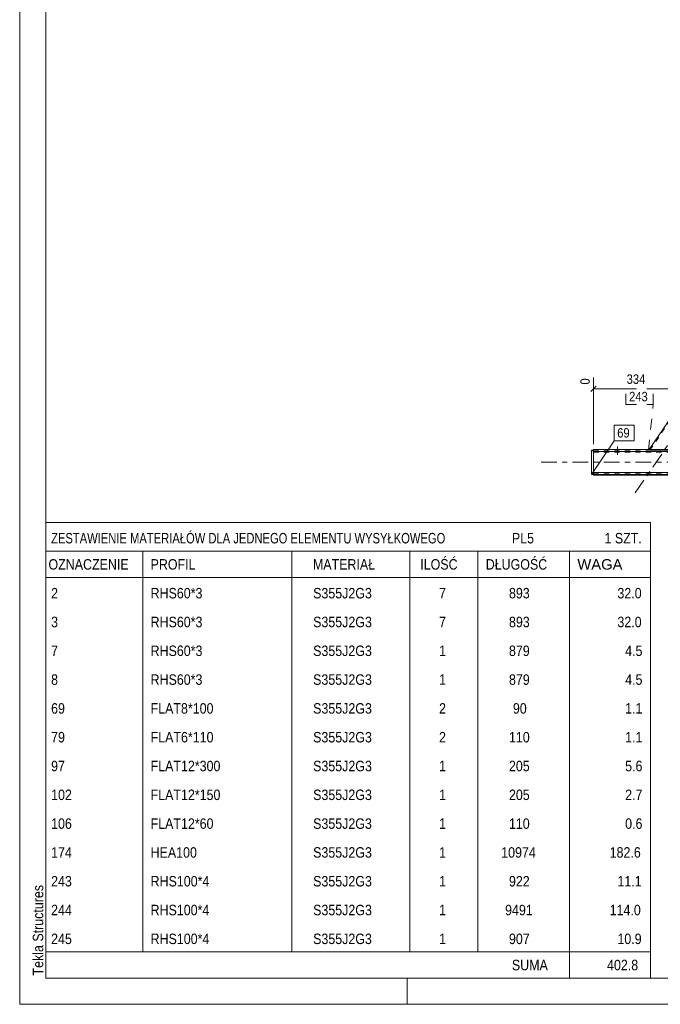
# Model space of a CAD drawing. Header units: millimetres. Extents: x 0 to 914, y 0 to 420.
# Tile 1 of 16: x 0 to 122, y 0 to 188. Entities that reach past the tile are written whole.
import ezdxf

# ---------------------------------------------------------------- set-up
doc = ezdxf.new("R2010")
doc.units = ezdxf.units.MM
for name, pattern in [('XKITLINE00', [0]), ('XKITLINE01', [4, 1, -1, 1, -1]), ('XKITLINE02', [4, 2, -2]), ('XKITLINE03', [6, 3, -1, 1, -1])]:
    doc.linetypes.add(name, pattern=pattern)
for name, color, linetype, lineweight in [('Arkusz rysunku', 3, 'Continuous', 0), ('Element', 2, 'Continuous', 0), ('Inny typ obiektu', 7, 'Continuous', 0), ('Wymiar', 4, 'Continuous', 0), ('Znak elementu', 2, 'Continuous', 0), ('Śruba', 3, 'Continuous', 0)]:
    doc.layers.add(name, color=color, linetype=linetype, lineweight=lineweight)
doc.styles.add('ARIAL', font='ARIAL.TTF')

msp = doc.modelspace()

# ---------------------------------------------------------------- linework, layer by layer
at = {"layer": 'Arkusz rysunku', "linetype": 'XKITLINE00', "lineweight": 0}
for p, q in [((0, 420), (0, 0)), ((5, 415), (5, 5)), ((5, 5), (909, 5)), ((74, 0), (74, 5)), ((0, 0), (914, 0))]:
    msp.add_line(p, q, dxfattribs=at)
at = {"layer": 'Element', "linetype": 'XKITLINE03', "lineweight": 0}
for p, q in [((117.52, 97.63), (152.85, 149.26)), ((99.58, 103.49), (668.28, 103.49))]:
    msp.add_line(p, q, dxfattribs=at)
at = {"layer": 'Element', "linetype": 'XKITLINE00', "lineweight": 0}
for p, q in [((120.2, 105.96), (144.18, 141.01)), ((109.18, 101.16), (109.18, 105.81)), ((109.58, 105.81), (109.18, 105.81)), ((109.58, 105.96), (109.58, 105.56)), ((109.58, 105.96), (120.67, 105.96)), ((109.58, 101.31), (109.58, 105.81)), ((109.58, 105.56), (658.28, 105.56)), ((120.67, 105.96), (120.68, 105.96)), ((120.68, 105.96), (125.77, 105.96)), ((120.68, 105.96), (125.77, 105.96)), ((109.58, 101.56), (109.58, 101.01)), ((109.58, 101.56), (658.28, 101.56)), ((109.58, 101.31), (109.18, 101.31)), ((109.18, 101.16), (109.58, 101.16)), ((109.58, 101.16), (658.28, 101.16)), ((109.58, 101.01), (658.28, 101.01))]:
    msp.add_line(p, q, dxfattribs=at)
at = {"layer": 'Element', "linetype": 'XKITLINE01', "lineweight": 0}
for p, q in [((120.34, 105.82), (144.42, 141)), ((109.18, 101.31), (109.18, 105.66)), ((109.18, 105.66), (109.58, 105.66)), ((109.58, 105.41), (109.58, 105.96)), ((109.58, 105.81), (658.28, 105.81)), ((109.58, 101.46), (109.58, 105.51)), ((109.58, 105.46), (658.28, 105.46)), ((109.58, 105.41), (658.28, 105.41)), ((120.1, 105.82), (120.19, 105.95)), ((120.1, 105.82), (120.13, 105.81)), ((120.13, 105.81), (120.23, 105.81)), ((120.19, 105.95), (120.2, 105.96)), ((120.23, 105.95), (120.19, 105.95)), ((120.33, 105.96), (120.23, 105.95)), ((120.23, 105.81), (120.39, 105.81)), ((120.49, 105.96), (120.33, 105.96)), ((120.34, 105.82), (120.43, 105.95)), ((120.36, 105.81), (120.34, 105.82)), ((120.41, 105.81), (120.36, 105.81)), ((120.39, 105.81), (120.57, 105.8)), ((120.48, 105.81), (120.41, 105.81)), ((120.43, 105.95), (120.45, 105.95)), ((120.45, 105.95), (120.5, 105.95)), ((120.58, 105.81), (120.48, 105.81)), ((120.49, 105.96), (120.67, 105.96)), ((120.5, 105.95), (120.58, 105.96)), ((120.57, 105.8), (125.66, 105.8)), ((120.58, 105.96), (120.68, 105.96)), ((120.58, 105.81), (125.67, 105.81)), ((120.67, 105.96), (120.68, 105.96)), ((120.68, 105.96), (125.77, 105.96)), ((109.58, 101.86), (109.58, 101.56)), ((109.58, 101.51), (658.28, 101.51)), ((109.58, 101.41), (658.28, 101.41)), ((109.58, 101.16), (109.58, 101.31)), ((109.58, 101.16), (109.58, 101.16))]:
    msp.add_line(p, q, dxfattribs=at)
at = {"layer": 'Inny typ obiektu', "linetype": 'XKITLINE00', "lineweight": 0}
for p, q in [((5, 92), (5, 86.5)), ((5, 92), (120.5, 92)), ((120.5, 92), (120.5, 86.5)), ((5, 86.5), (5, 81.5)), ((5, 86.5), (120.5, 86.5)), ((23.5, 86.5), (23.5, 81.5)), ((52, 81.5), (52, 86.5)), ((74.5, 86.5), (74.5, 81.5)), ((87.5, 86.5), (87.5, 81.5)), ((105, 86.5), (105, 81.5)), ((120.5, 86.5), (120.5, 81.5)), ((5, 81.5), (120.5, 81.5)), ((5, 81.5), (5, 76)), ((23.5, 81.5), (23.5, 76)), ((52, 76), (52, 81.5)), ((74.5, 81.5), (74.5, 76)), ((87.5, 81.5), (87.5, 76)), ((105, 81.5), (105, 76)), ((120.5, 81.5), (120.5, 76)), ((5, 76), (5, 70.5)), ((23.5, 76), (23.5, 70.5)), ((52, 70.5), (52, 76)), ((74.5, 76), (74.5, 70.5)), ((87.5, 76), (87.5, 70.5)), ((105, 76), (105, 70.5)), ((120.5, 76), (120.5, 70.5)), ((5, 70.5), (5, 65)), ((23.5, 70.5), (23.5, 65)), ((52, 65), (52, 70.5)), ((74.5, 70.5), (74.5, 65)), ((87.5, 70.5), (87.5, 65)), ((105, 70.5), (105, 65)), ((120.5, 70.5), (120.5, 65)), ((5, 65), (5, 59.5)), ((23.5, 65), (23.5, 59.5)), ((52, 59.5), (52, 65)), ((74.5, 65), (74.5, 59.5)), ((87.5, 65), (87.5, 59.5)), ((105, 65), (105, 59.5)), ((120.5, 65), (120.5, 59.5)), ((5, 59.5), (5, 54)), ((23.5, 59.5), (23.5, 54)), ((52, 54), (52, 59.5)), ((74.5, 59.5), (74.5, 54)), ((87.5, 59.5), (87.5, 54)), ((105, 59.5), (105, 54)), ((120.5, 59.5), (120.5, 54)), ((5, 54), (5, 48.5)), ((23.5, 54), (23.5, 48.5)), ((52, 48.5), (52, 54)), ((74.5, 54), (74.5, 48.5)), ((87.5, 54), (87.5, 48.5)), ((105, 54), (105, 48.5)), ((120.5, 54), (120.5, 48.5)), ((5, 48.5), (5, 43)), ((23.5, 48.5), (23.5, 43)), ((52, 43), (52, 48.5)), ((74.5, 48.5), (74.5, 43)), ((87.5, 48.5), (87.5, 43)), ((105, 48.5), (105, 43)), ((120.5, 48.5), (120.5, 43)), ((5, 43), (5, 37.5)), ((23.5, 43), (23.5, 37.5)), ((52, 37.5), (52, 43)), ((74.5, 43), (74.5, 37.5)), ((87.5, 43), (87.5, 37.5)), ((105, 43), (105, 37.5)), ((120.5, 43), (120.5, 37.5)), ((5, 37.5), (5, 32)), ((23.5, 37.5), (23.5, 32)), ((52, 32), (52, 37.5)), ((74.5, 37.5), (74.5, 32)), ((87.5, 37.5), (87.5, 32)), ((105, 37.5), (105, 32)), ((120.5, 37.5), (120.5, 32)), ((5, 32), (5, 26.5)), ((23.5, 32), (23.5, 26.5)), ((52, 26.5), (52, 32)), ((74.5, 32), (74.5, 26.5)), ((87.5, 32), (87.5, 26.5)), ((105, 32), (105, 26.5)), ((120.5, 32), (120.5, 26.5)), ((5, 26.5), (5, 21)), ((23.5, 26.5), (23.5, 21)), ((52, 21), (52, 26.5)), ((74.5, 26.5), (74.5, 21)), ((87.5, 26.5), (87.5, 21)), ((105, 26.5), (105, 21)), ((120.5, 26.5), (120.5, 21)), ((5, 21), (5, 15.5)), ((23.5, 21), (23.5, 15.5)), ((52, 15.5), (52, 21)), ((74.5, 21), (74.5, 15.5)), ((87.5, 21), (87.5, 15.5)), ((105, 21), (105, 15.5)), ((120.5, 21), (120.5, 15.5)), ((5, 15.5), (5, 10)), ((23.5, 15.5), (23.5, 10)), ((52, 10), (52, 15.5)), ((74.5, 15.5), (74.5, 10)), ((87.5, 15.5), (87.5, 10)), ((105, 15.5), (105, 10)), ((120.5, 15.5), (120.5, 10)), ((5, 10), (5, 5)), ((5, 10), (120.5, 10)), ((105, 10), (105, 5)), ((120.5, 10), (120.5, 5)), ((5, 5), (120.5, 5))]:
    msp.add_line(p, q, dxfattribs=at)
at = {"layer": 'Wymiar', "linetype": 'XKITLINE00', "lineweight": 0}
for p, q in [((109.58, 106.96), (109.58, 119.66)), ((110.08, 118.01), (109.07, 117)), ((109.58, 117.51), (115.78, 117.51)), ((120.98, 117.51), (126.25, 117.51))]:
    msp.add_line(p, q, dxfattribs=at)
at = {"layer": 'Znak elementu', "linetype": 'XKITLINE02', "lineweight": 0}
for p, q in [((115.78, 117.54), (120.98, 117.54)), ((115.78, 114.54), (115.78, 117.54)), ((120.98, 114.54), (120.98, 117.54)), ((115.78, 114.54), (120.98, 114.54)), ((120.09, 105.8), (120.98, 114.54))]:
    msp.add_line(p, q, dxfattribs=at)
at = {"layer": 'Znak elementu', "linetype": 'XKITLINE00', "lineweight": 0}
for p, q in [((113.51, 110.61), (117.38, 110.61)), ((113.51, 107.61), (113.51, 110.61)), ((117.38, 107.61), (117.38, 110.61)), ((109.18, 101.16), (113.51, 107.61)), ((113.51, 107.61), (117.38, 107.61))]:
    msp.add_line(p, q, dxfattribs=at)
at = {"layer": 'Śruba', "linetype": 'XKITLINE00', "lineweight": 0}
for p, q in [((114.18, 106.48), (114.18, 104.98)), ((114.18, 106.39), (114.18, 104.89))]:
    msp.add_line(p, q, dxfattribs=at)

# ---------------------------------------------------------------- texts
at = {"layer": 'Arkusz rysunku', "style": 'ARIAL', "width": 0.85}
msp.add_text('Tekla Structures', height=2, rotation=90, dxfattribs=at).set_placement((4.5, 5.5))
at = {"layer": 'Inny typ obiektu', "style": 'ARIAL'}
for s, width, p in [('ZESTAWIENIE MATERIAŁÓW DLA JEDNEGO ELEMENTU WYSYŁKOWEGO', 0.765, (6, 88)), ('PL5', 0.85, (94, 88)), ('1', 0.85, (111.69, 88)), (' SZT.', 0.85, (113, 88)), ('OZNACZENIE', 0.85, (5.5, 83)), ('PROFIL', 0.85, (25, 83)), ('MATERIAŁ', 0.85, (56, 83)), ('ILOŚĆ', 0.85, (76.5, 83)), ('DŁUGOŚĆ', 0.85, (89, 83)), ('WAGA', 1.008832, (106.5, 83)), ('2', 0.85, (6, 77.5)), ('RHS60*3', 0.85, (25, 77.5)), ('S355J2G3', 0.85, (56.04, 77.5)), ('7', 0.85, (80.09, 77.5)), ('893', 0.85, (93.44, 77.5)), ('32.0', 0.85, (114.15, 77.5)), ('3', 0.85, (6, 72)), ('RHS60*3', 0.85, (25, 72)), ('S355J2G3', 0.85, (56.04, 72)), ('7', 0.85, (80.09, 72)), ('893', 0.85, (93.44, 72)), ('32.0', 0.85, (114.15, 72)), ('7', 0.85, (6, 66.5)), ('RHS60*3', 0.85, (25, 66.5)), ('S355J2G3', 0.85, (56.04, 66.5)), ('1', 0.85, (80.09, 66.5)), ('879', 0.85, (93.44, 66.5)), ('4.5', 0.85, (115.63, 66.5)), ('8', 0.85, (6, 61)), ('RHS60*3', 0.85, (25, 61)), ('S355J2G3', 0.85, (56.04, 61)), ('1', 0.85, (80.09, 61)), ('879', 0.85, (93.44, 61)), ('4.5', 0.85, (115.63, 61)), ('69', 0.85, (6, 55.5)), ('FLAT8*100', 0.85, (25, 55.5)), ('S355J2G3', 0.85, (56.04, 55.5)), ('2', 0.85, (80.09, 55.5)), ('90', 0.85, (94.19, 55.5)), ('1.1', 0.85, (115.63, 55.5)), ('79', 0.85, (6, 50)), ('FLAT6*110', 0.85, (25, 50)), ('S355J2G3', 0.85, (56.04, 50)), ('2', 0.85, (80.09, 50)), ('110', 0.85, (93.44, 50)), ('1.1', 0.85, (115.63, 50)), ('97', 0.85, (6, 44.5)), ('FLAT12*300', 0.85, (25, 44.5)), ('S355J2G3', 0.85, (56.04, 44.5)), ('1', 0.85, (80.09, 44.5)), ('205', 0.85, (93.44, 44.5)), ('5.6', 0.85, (115.63, 44.5)), ('102', 0.85, (6, 39)), ('FLAT12*150', 0.85, (25, 39)), ('S355J2G3', 0.85, (56.04, 39)), ('1', 0.85, (80.09, 39)), ('205', 0.85, (93.44, 39)), ('2.7', 0.85, (115.63, 39)), ('106', 0.85, (6, 33.5)), ('FLAT12*60', 0.85, (25, 33.5)), ('S355J2G3', 0.85, (56.04, 33.5)), ('1', 0.85, (80.09, 33.5)), ('110', 0.85, (93.44, 33.5)), ('0.6', 0.85, (115.63, 33.5)), ('174', 0.85, (6, 28)), ('HEA100', 0.85, (25, 28)), ('S355J2G3', 0.85, (56.04, 28)), ('1', 0.85, (80.09, 28)), ('10974', 0.85, (91.96, 28)), ('182.6', 0.85, (112.67, 28)), ('243', 0.85, (6, 22.5)), ('RHS100*4', 0.85, (25, 22.5)), ('S355J2G3', 0.85, (56.04, 22.5)), ('1', 0.85, (80.09, 22.5)), ('922', 0.85, (93.44, 22.5)), ('11.1', 0.85, (114.15, 22.5)), ('244', 0.85, (6, 17)), ('RHS100*4', 0.85, (25, 17)), ('S355J2G3', 0.85, (56.04, 17)), ('1', 0.85, (80.09, 17)), ('9491', 0.85, (92.7, 17)), ('114.0', 0.85, (112.67, 17)), ('245', 0.85, (6, 11.5)), ('RHS100*4', 0.85, (25, 11.5)), ('S355J2G3', 0.85, (56.04, 11.5)), ('1', 0.85, (80.09, 11.5)), ('907', 0.85, (93.44, 11.5)), ('10.9', 0.85, (114.15, 11.5)), ('SUMA', 0.85, (94, 6.5)), ('402.8', 0.85, (112.17, 6.5))]:
    msp.add_text(s, height=2, dxfattribs=dict(at, width=width)).set_placement(p)
at = {"layer": 'Wymiar', "style": 'ARIAL', "width": 0.85}
msp.add_text('0', height=1.8, rotation=90.0002, dxfattribs=at).set_placement((108.86, 118.33))
msp.add_text('334', height=1.8, dxfattribs=at).set_placement((115.91, 118.47))
at = {"layer": 'Znak elementu', "style": 'ARIAL', "width": 0.85}
for s, p in [('243', (116.38, 115.14)), ('69', (114.11, 108.21))]:
    msp.add_text(s, height=1.8, dxfattribs=at).set_placement(p)

doc.saveas('drawing.dxf')
